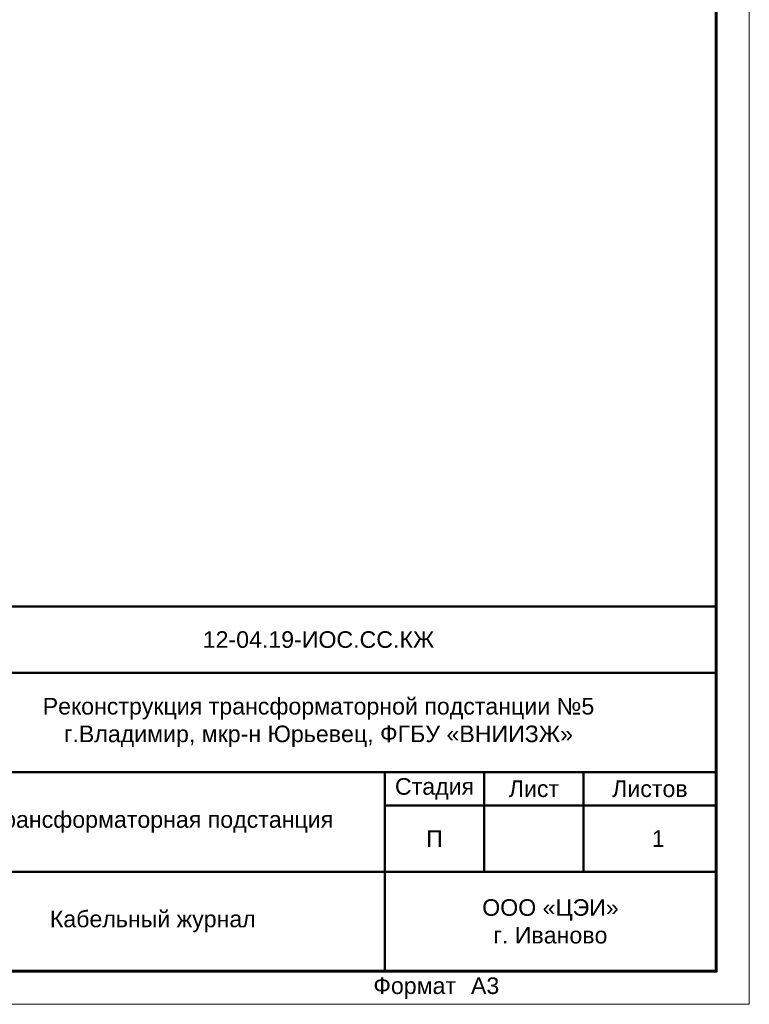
# Model space of a CAD drawing. Header units: millimetres. Extents: x 523431 to 527346, y -48565 to -47721.
# Tile 198 of 217: x 526800 to 526911, y -48565 to -48416. Entities that reach past the tile are written whole.
import ezdxf
from ezdxf.enums import TextEntityAlignment as Align

# ---------------------------------------------------------------- set-up
doc = ezdxf.new("R2010")
doc.units = ezdxf.units.MM
for name, color, linetype, lineweight in [('LIN_Основная сплошная', 50, 'Continuous', 50), ('ВК-линия контур', 132, 'Continuous', 15), ('ВК-линия толстая', 30, 'Continuous', 60), ('ВК-Текст', 1, 'Continuous', 30)]:
    doc.layers.add(name, color=color, linetype=linetype, lineweight=lineweight)
doc.layers.add('Текст и рамки', color=7, linetype='Continuous')
doc.styles.get("Standard").update_dxf_attribs({"font": 'arial.ttf'})
doc.styles.add('ОПС', font='arial.ttf')
doc.styles.add('СГЕНЕРИР_СТИЛЬ_1', font='times.ttf')

# ---------------------------------------------------------------- blocks, each defined once
blk = doc.blocks.new('*U31')
at = {"layer": 'ВК-линия контур', "color": 0}
for p, q in [((0, 297), (0, 0)), ((0, 0), (-420, 0))]:
    blk.add_line(p, q, dxfattribs=at)
at = {"layer": 'ВК-линия толстая', "color": 0}
blk.add_lwpolyline([(-400, 5), (-400, 292), (-5, 292), (-5, 5)], close=True, dxfattribs=at)
at = {"layer": 'ВК-Текст', "color": 0}
blk.add_text('Формат ', height=2.5, dxfattribs=at).set_placement((-56.73, 1.56))
blk.add_attdef('ЛИСТ_АЛ', text='', height=2.5, dxfattribs=at).set_placement((-10, 288.5), align=Align.MIDDLE_CENTER)
at = {"layer": 'ВК-Текст', "color": 0, "ltscale": 0.5}
blk.add_attdef('ВЕРХНИЙ_ШИФР', text='', height=0.000005, rotation=180, dxfattribs=at).set_placement((-400, 278), align=Align.MIDDLE_CENTER)
at = {"layer": 'ВК-Текст', "color": 0, "flags": 12}
blk.add_attdef('ФОРМАТ_ЛИСТА', (-42, 1.56), '', height=2.5, dxfattribs=at)

msp = doc.modelspace()

# ---------------------------------------------------------------- linework, layer by layer
at = {"layer": 'LIN_Основная сплошная', "color": 7}
for p, q in [((526720.58, -48504.75), (526905.58, -48504.75)), ((526785.58, -48514.75), (526905.58, -48514.75)), ((526720.58, -48529.75), (526905.58, -48529.75)), ((526855.58, -48559.75), (526855.58, -48529.75)), ((526870.58, -48529.75), (526870.58, -48544.75)), ((526885.58, -48529.75), (526885.58, -48544.75)), ((526855.58, -48534.75), (526905.58, -48534.75)), ((526785.58, -48544.75), (526905.58, -48544.75))]:
    msp.add_line(p, q, dxfattribs=at)

# ---------------------------------------------------------------- block references
ref = msp.add_blockref('*U31', (526910.58, -48564.75))
ref.add_attrib('ФОРМАТ_ЛИСТА', 'А3', (526868.58, -48563.19), dxfattribs={"layer": 'ВК-Текст', "color": 0, "height": 2.5, "flags": 12})

# ---------------------------------------------------------------- texts
at = {"lineweight": 0, "char_height": 2.5, "attachment_point": 5}
for s, insert, width, style in [('\\pt105;{\\fArial|b0|i0|c204|p34;\\C7;12-04.19-ИОС.СС.КЖ}', (526845.58, -48509.75), 120, 'СГЕНЕРИР_СТИЛЬ_1'), ('Реконструкция трансформаторной подстанции №5\\Pг.Владимир, мкр-н Юрьевец, ФГБУ «ВНИИЗЖ»', (526845.58, -48522.25), 120, 'ОПС'), ('\\pl2.5;{\\fArial|b0|i0|c204|p34;Трансформаторная подстанция\\P}', (526820.58, -48537.25), 70, 'СГЕНЕРИР_СТИЛЬ_1'), ('\\pl2.5;{\\fArial|b0|i0|c204|p34;1\\P}', (526895.58, -48539.75), 20, 'СГЕНЕРИР_СТИЛЬ_1'), ('{\\fArial|b0|i0|c204|p34;\\C7;Кабельный журнал}', (526820.58, -48552.25), 70, 'СГЕНЕРИР_СТИЛЬ_1')]:
    msp.add_mtext(s, dxfattribs=dict(at, insert=insert, width=width, style=style))
at = {"layer": 'Текст и рамки', "color": 7, "char_height": 2.5, "attachment_point": 5}
for s, insert, width in [('Стадия', (526863.08, -48532.25), 15), ('Лист', (526878.08, -48532.25), 15), ('Листов', (526895.58, -48532.25), 20), ('П', (526863.08, -48539.75), 15), ('ООО «ЦЭИ»\\Pг. Иваново', (526880.58, -48552.25), 50)]:
    msp.add_mtext(s, dxfattribs=dict(at, insert=insert, width=width))

doc.saveas('drawing.dxf')
